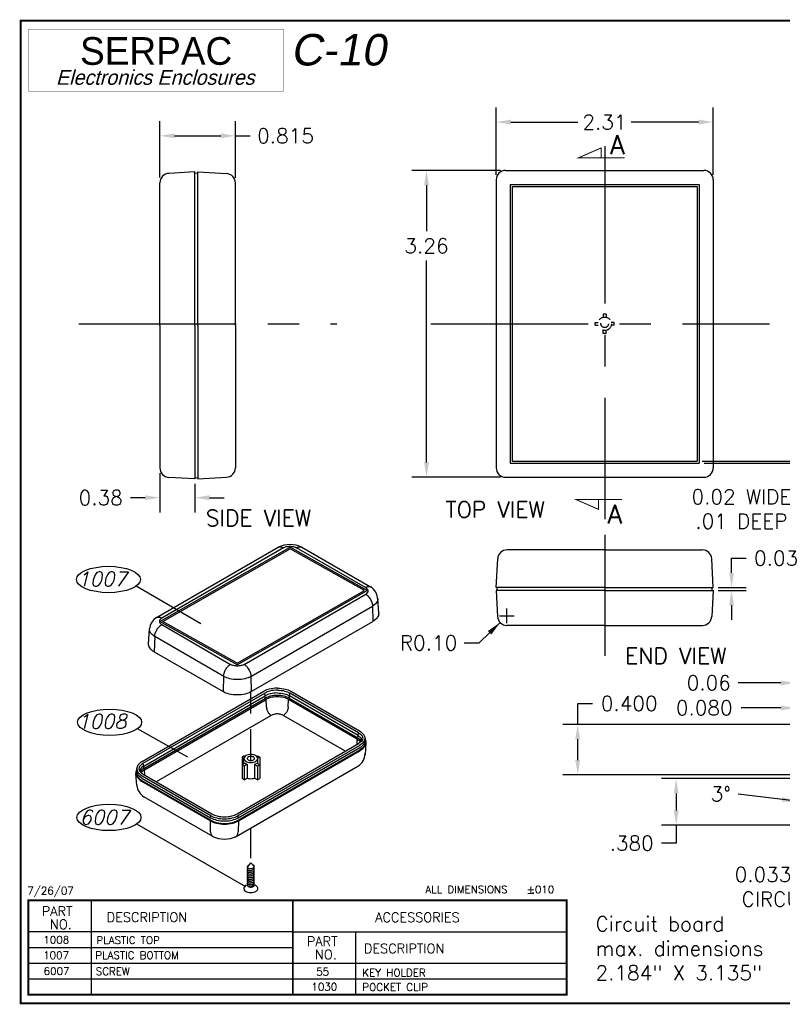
# Model space of a CAD drawing. Extents: x 0.7 to 11, y 0.6 to 8.4.
# Tile 1 of 2: x 0.7 to 6.7, y 0.6 to 8.4. Entities that reach past the tile are written whole.
import ezdxf
from ezdxf.enums import TextEntityAlignment as Align

# ---------------------------------------------------------------- set-up
doc = ezdxf.new("R2010")
doc.units = 0
doc.header["$MEASUREMENT"] = 0
for name, pattern in [('CENTER', [2, 1.25, -0.25, 0.25, -0.25]), ('HIDDEN', [0.375, 0.25, -0.125]), ('HIDDEN2', [0.1875, 0.125, -0.0625]), ('PHANTOM', [2.5, 1.25, -0.25, 0.25, -0.25, 0.25, -0.25])]:
    doc.linetypes.add(name, pattern=pattern)
doc.layers.get('0').update_dxf_attribs({"linetype": 'CONTINUOUS'})
doc.layers.get('DEFPOINTS').update_dxf_attribs({"linetype": 'CONTINUOUS'})
for name, color, linetype in [('CN', 7, 'CENTER'), ('DIM', 7, 'CONTINUOUS'), ('DM', 7, 'CONTINUOUS'), ('F', 4, 'CONTINUOUS'), ('LOGO96', 7, 'CONTINUOUS'), ('NOTES', 7, 'CONTINUOUS'), ('OBJECT_A', 7, 'CONTINUOUS'), ('OBJECT_B', 7, 'CONTINUOUS'), ('SECTIONS', 7, 'PHANTOM'), ('TEXT_1', 7, 'CONTINUOUS')]:
    doc.layers.add(name, color=color, linetype=linetype)
doc.styles.add('ASHADE', font='simplex.shx')
doc.styles.add('LOGO_98', font='euroetbd.ttf', dxfattribs={"height": 0.22})
doc.styles.add('LOGO_SML_98', font='eurostib.ttf', dxfattribs={"oblique": 15, "height": 0.11})
doc.styles.add('PGNAME', font='swisski.ttf', dxfattribs={"width": 1.5, "oblique": 10, "height": 0.35})
doc.styles.add('ROMANS', font='romans', dxfattribs={"oblique": 15})
doc.dimstyles.new('STANDARD_1-1', dxfattribs={"dimscale": 0.65, "dimtxt": 0.18, "dimasz": 0.18, "dimexe": 0.18, "dimexo": 0.0625, "dimgap": 0.09, "dimtad": 0, "dimtih": 1, "dimtoh": 1, "dimzin": 0, "dimdsep": 46, "dimtxsty": 'ASHADE', "dimcen": 0.09, "dimadec": 0, "dimazin": 0, "dimtfac": 1, "dimtdec": 8, "dimtofl": 0, "dimtmove": 0, "dimatfit": 3, "dimfxl": 0, "dimtolj": 1, "dimtzin": 0, "dimarcsym": 0})
doc.dimstyles.new('STANDARD_1-1-333', dxfattribs={"dimscale": 0.65, "dimtxt": 0.18, "dimasz": 0.18, "dimexe": 0.18, "dimexo": 0.0625, "dimgap": 0.09, "dimtad": 0, "dimtih": 1, "dimtoh": 1, "dimlfac": 1.333333, "dimzin": 0, "dimdsep": 46, "dimtxsty": 'ASHADE', "dimcen": 0.09, "dimadec": 0, "dimazin": 0, "dimtfac": 1, "dimtdec": 8, "dimtofl": 0, "dimtmove": 0, "dimatfit": 3, "dimfxl": 0, "dimtolj": 1, "dimtzin": 0, "dimarcsym": 0})

# ---------------------------------------------------------------- blocks, each defined once
blk = doc.blocks.new('*D0')
at = {"color": 0, "linetype": 'ByBlock'}
for p, q in [((4.4983, 7.2058), (3.7933, 7.2058)), ((3.9103, 7.0888), (3.9103, 6.7233)), ((3.9103, 4.8853), (3.9103, 6.4893)), ((4.4983, 4.7683), (3.7933, 4.7683))]:
    blk.add_line(p, q, dxfattribs=at)
for points in [[(3.8908, 7.0888), (3.9298, 7.0888), (3.9103, 7.2058)], [(3.8908, 4.8853), (3.9298, 4.8853), (3.9103, 4.7683)]]:
    blk.add_solid(points, dxfattribs=at)
at = {"layer": 'DEFPOINTS', "color": 0, "linetype": 'ByBlock'}
for p in [(4.5389, 7.2058), (3.9103, 4.7683), (4.5389, 4.7683)]:
    blk.add_point(p, dxfattribs=at)
at = {"color": 0, "linetype": 'ByBlock', "insert": (3.9103, 6.6063), "char_height": 0.117, "attachment_point": 5, "style": 'ASHADE'}
blk.add_mtext('\\A1;3.26', dxfattribs=at)
blk = doc.blocks.new('*D1')
at = {"color": 0, "linetype": 'ByBlock'}
for p, q in [((4.4639, 7.1715), (4.4639, 7.7072)), ((6.1889, 7.1715), (6.1889, 7.7072)), ((4.5809, 7.5902), (5.1136, 7.5902)), ((6.0719, 7.5902), (5.537, 7.5902))]:
    blk.add_line(p, q, dxfattribs=at)
for points in [[(4.5809, 7.6097), (4.5809, 7.5707), (4.4639, 7.5902)], [(6.0719, 7.6097), (6.0719, 7.5707), (6.1889, 7.5902)]]:
    blk.add_solid(points, dxfattribs=at)
at = {"layer": 'DEFPOINTS', "color": 0, "linetype": 'ByBlock'}
for p in [(6.1889, 7.5902), (4.4639, 7.1308), (6.1889, 7.1308)]:
    blk.add_point(p, dxfattribs=at)
at = {"color": 0, "linetype": 'ByBlock', "insert": (5.3253, 7.5902), "char_height": 0.117, "attachment_point": 5, "style": 'ASHADE'}
blk.add_mtext('\\A1;2.31', dxfattribs=at)
blk = doc.blocks.new('*D4')
at = {"color": 0, "linetype": 'ByBlock'}
for p, q in [((6.1302, 21.4251), (6.1302, 21.5421)), ((5.2123, 21.3081), (6.2472, 21.3081)), ((5.2273, 21.2931), (6.2472, 21.2931)), ((6.1302, 21.1761), (6.1302, 20.9275)), ((6.1302, 20.9275), (6.0132, 20.9275))]:
    blk.add_line(p, q, dxfattribs=at)
for points in [[(6.1107, 21.4251), (6.1497, 21.4251), (6.1302, 21.3081)], [(6.1107, 21.1761), (6.1497, 21.1761), (6.1302, 21.2931)]]:
    blk.add_solid(points, dxfattribs=at)
at = {"layer": 'DEFPOINTS', "color": 0, "linetype": 'ByBlock'}
for p in [(5.1717, 21.3081), (5.1867, 21.2931), (6.1302, 21.3081)]:
    blk.add_point(p, dxfattribs=at)
at = {"color": 0, "linetype": 'ByBlock', "insert": (5.523, 20.9275), "char_height": 0.117, "attachment_point": 5, "style": 'ASHADE'}
blk.add_mtext('\\A1;0.02 WIDE\\P.01 DEEP', dxfattribs=at)
blk = doc.blocks.new('*D5')
at = {"color": 0, "linetype": 'ByBlock'}
for p, q in [((5.9869, 19.3524), (5.9869, 19.4694)), ((5.9869, 19.4694), (6.1039, 19.4694)), ((5.8817, 19.2354), (6.1039, 19.2354)), ((5.8817, 19.2129), (6.1039, 19.2129)), ((5.9869, 19.0959), (5.9869, 18.9789))]:
    blk.add_line(p, q, dxfattribs=at)
for points in [[(5.9674, 19.3524), (6.0064, 19.3524), (5.9869, 19.2354)], [(5.9674, 19.0959), (6.0064, 19.0959), (5.9869, 19.2129)]]:
    blk.add_solid(points, dxfattribs=at)
at = {"layer": 'DEFPOINTS', "color": 0, "linetype": 'ByBlock'}
for p in [(5.8411, 19.2354), (5.8411, 19.2129), (5.9869, 19.2129)]:
    blk.add_point(p, dxfattribs=at)
at = {"color": 0, "linetype": 'ByBlock', "insert": (6.3407, 19.4694), "char_height": 0.117, "attachment_point": 5, "style": 'ASHADE'}
blk.add_mtext('\\A1;0.03', dxfattribs=at)
blk = doc.blocks.new('*D6')
at = {"color": 0, "linetype": 'ByBlock'}
for p, q in [((2.0326, 3.6074), (2.0326, 3.7244)), ((1.8107, 3.4509), (1.9788, 3.6137)), ((1.9741, 3.6659), (2.0911, 3.6659)), ((1.6937, 3.4509), (1.8107, 3.4509))]:
    blk.add_line(p, q, dxfattribs=at)
blk.add_solid([(1.8812, 3.5463), (1.9083, 3.5183), (1.9788, 3.6137)], dxfattribs=at)
at = {"layer": 'DEFPOINTS', "color": 0, "linetype": 'ByBlock'}
for p in [(1.9788, 3.6137), (2.0326, 3.6659)]:
    blk.add_point(p, dxfattribs=at)
at = {"color": 0, "linetype": 'ByBlock', "insert": (1.4096, 3.4509), "char_height": 0.117, "attachment_point": 5, "style": 'ASHADE'}
blk.add_mtext('\\A1;R0.10', dxfattribs=at)
blk = doc.blocks.new('*D7')
at = {"color": 0, "linetype": 'ByBlock'}
for p, q in [((7.0553, 2.4731), (7.0553, 3.0811)), ((7.1353, 2.4731), (7.1353, 3.0811)), ((6.9383, 2.9641), (6.6235, 2.9641)), ((7.2523, 2.9641), (7.3693, 2.9641))]:
    blk.add_line(p, q, dxfattribs=at)
for points in [[(6.9383, 2.9836), (6.9383, 2.9446), (7.0553, 2.9641)], [(7.2523, 2.9836), (7.2523, 2.9446), (7.1353, 2.9641)]]:
    blk.add_solid(points, dxfattribs=at)
at = {"layer": 'DEFPOINTS', "color": 0, "linetype": 'ByBlock'}
for p in [(7.0553, 2.9641), (7.0553, 2.4324), (7.1353, 2.4324)]:
    blk.add_point(p, dxfattribs=at)
at = {"color": 0, "linetype": 'ByBlock', "insert": (6.331, 2.9641), "char_height": 0.117, "attachment_point": 5, "style": 'ASHADE'}
blk.add_mtext('\\A1;0.080', dxfattribs=at)
blk = doc.blocks.new('*D11')
at = {"color": 0, "linetype": 'ByBlock'}
for p, q in [((7.9029, 2.5201), (7.9029, 2.6371)), ((7.3157, 2.4031), (8.0199, 2.4031)), ((7.3157, 2.3701), (8.0199, 2.3701)), ((7.9029, 2.2531), (7.9029, 1.5129)), ((7.9029, 1.5129), (7.7859, 1.5129))]:
    blk.add_line(p, q, dxfattribs=at)
for points in [[(7.8834, 2.5201), (7.9224, 2.5201), (7.9029, 2.4031)], [(7.8834, 2.2531), (7.9224, 2.2531), (7.9029, 2.3701)]]:
    blk.add_solid(points, dxfattribs=at)
at = {"layer": 'DEFPOINTS', "color": 0, "linetype": 'ByBlock'}
for p in [(7.2751, 2.4031), (7.2751, 2.3701), (7.9029, 2.3701)]:
    blk.add_point(p, dxfattribs=at)
at = {"color": 0, "linetype": 'ByBlock', "insert": (7.0059, 1.5129), "char_height": 0.117, "attachment_point": 5, "style": 'ASHADE'}
blk.add_mtext('\\A1;0.033 SLOT FOR\\PCIRCUIT BOARD', dxfattribs=at)
blk = doc.blocks.new('*D14')
at = {"color": 0, "linetype": 'ByBlock'}
for p, q in [((1.7916, 7.1485), (1.7916, 7.5978)), ((2.3916, 7.1473), (2.3916, 7.5978)), ((1.9086, 7.4808), (2.2746, 7.4808)), ((2.3916, 7.4808), (2.5086, 7.4808))]:
    blk.add_line(p, q, dxfattribs=at)
for points in [[(1.9086, 7.5003), (1.9086, 7.4613), (1.7916, 7.4808)], [(2.2746, 7.5003), (2.2746, 7.4613), (2.3916, 7.4808)]]:
    blk.add_solid(points, dxfattribs=at)
at = {"layer": 'DEFPOINTS', "color": 0, "linetype": 'ByBlock'}
for p in [(2.3916, 7.4808), (1.7916, 7.1078), (2.3916, 7.1067)]:
    blk.add_point(p, dxfattribs=at)
at = {"color": 0, "linetype": 'ByBlock', "insert": (2.79, 7.4808), "char_height": 0.117, "attachment_point": 5, "style": 'ASHADE'}
blk.add_mtext('\\A1;0.815', dxfattribs=at)
blk = doc.blocks.new('*D15')
at = {"color": 0, "linetype": 'ByBlock'}
for p, q in [((1.7916, 4.8011), (1.7916, 4.4885)), ((2.0691, 4.7154), (2.0691, 4.4885)), ((1.6746, 4.6055), (1.5576, 4.6055)), ((2.1861, 4.6055), (2.3031, 4.6055))]:
    blk.add_line(p, q, dxfattribs=at)
for points in [[(1.6746, 4.625), (1.6746, 4.586), (1.7916, 4.6055)], [(2.1861, 4.625), (2.1861, 4.586), (2.0691, 4.6055)]]:
    blk.add_solid(points, dxfattribs=at)
at = {"layer": 'DEFPOINTS', "color": 0, "linetype": 'ByBlock'}
for p in [(1.7916, 4.8418), (2.0691, 4.7561), (1.7916, 4.6055)]:
    blk.add_point(p, dxfattribs=at)
at = {"color": 0, "linetype": 'ByBlock', "insert": (1.3208, 4.6055), "char_height": 0.117, "attachment_point": 5, "style": 'ASHADE'}
blk.add_mtext('\\A1;0.38', dxfattribs=at)
blk = doc.blocks.new('*D23')
at = {"color": 0, "linetype": 'ByBlock'}
for p, q in [((7.0553, 2.4431), (7.0553, 3.2797)), ((7.1136, 2.4401), (7.1136, 3.2797)), ((6.9383, 3.1627), (6.6006, 3.1627)), ((7.2306, 3.1627), (7.3476, 3.1627))]:
    blk.add_line(p, q, dxfattribs=at)
for points in [[(6.9383, 3.1822), (6.9383, 3.1432), (7.0553, 3.1627)], [(7.2306, 3.1822), (7.2306, 3.1432), (7.1136, 3.1627)]]:
    blk.add_solid(points, dxfattribs=at)
at = {"layer": 'DEFPOINTS', "color": 0, "linetype": 'ByBlock'}
for p in [(7.1136, 3.1627), (7.0553, 2.4024), (7.1136, 2.3994)]:
    blk.add_point(p, dxfattribs=at)
at = {"color": 0, "linetype": 'ByBlock', "insert": (6.3666, 3.1627), "char_height": 0.117, "attachment_point": 5, "style": 'ASHADE'}
blk.add_mtext('\\A1;0.06', dxfattribs=at)
blk = doc.blocks.new('*D27')
at = {"color": 0, "linetype": 'ByBlock'}
for p, q in [((6.8016, 2.3731), (5.7776, 2.3731)), ((5.8946, 2.2561), (5.8946, 2.1201)), ((6.9159, 2.0031), (5.7776, 2.0031)), ((5.8946, 2.0031), (5.8946, 1.86)), ((5.8946, 1.86), (5.7776, 1.86))]:
    blk.add_line(p, q, dxfattribs=at)
for points in [[(5.8751, 2.2561), (5.9141, 2.2561), (5.8946, 2.3731)], [(5.8751, 2.1201), (5.9141, 2.1201), (5.8946, 2.0031)]]:
    blk.add_solid(points, dxfattribs=at)
at = {"layer": 'DEFPOINTS', "color": 0, "linetype": 'ByBlock'}
for p in [(6.8422, 2.3731), (5.8946, 2.0031), (6.9565, 2.0031)]:
    blk.add_point(p, dxfattribs=at)
at = {"color": 0, "linetype": 'ByBlock', "insert": (5.5408, 1.86), "char_height": 0.117, "attachment_point": 5, "style": 'ASHADE'}
blk.add_mtext('\\A1;.380', dxfattribs=at)
blk = doc.blocks.new('*D28')
at = {"color": 0, "linetype": 'ByBlock'}
for p, q in [((5.112, 2.8031), (5.112, 2.9704)), ((5.112, 2.9704), (5.229, 2.9704)), ((6.9516, 2.8031), (4.995, 2.8031)), ((5.112, 2.5201), (5.112, 2.6861)), ((6.8016, 2.4031), (4.995, 2.4031))]:
    blk.add_line(p, q, dxfattribs=at)
for points in [[(5.0925, 2.6861), (5.1315, 2.6861), (5.112, 2.8031)], [(5.0925, 2.5201), (5.1315, 2.5201), (5.112, 2.4031)]]:
    blk.add_solid(points, dxfattribs=at)
at = {"layer": 'DEFPOINTS', "color": 0, "linetype": 'ByBlock'}
for p in [(5.112, 2.8031), (6.9922, 2.8031), (6.8422, 2.4031)]:
    blk.add_point(p, dxfattribs=at)
at = {"color": 0, "linetype": 'ByBlock', "insert": (5.5215, 2.9704), "char_height": 0.117, "attachment_point": 5, "style": 'ASHADE'}
blk.add_mtext('\\A1;0.400', dxfattribs=at)

msp = doc.modelspace()

# ---------------------------------------------------------------- linework, layer by layer
at = {"color": 7}
for p, q in [((1.7656, 3.6538), (2.7321, 4.2118)), ((1.7922, 3.6212), (2.8278, 4.2119)), ((2.7727, 4.2072), (1.8061, 3.6491)), ((1.8149, 3.6212), (2.8278, 4.199)), ((3.4399, 3.8676), (2.8278, 4.2119)), ((3.4171, 3.8675), (2.8278, 4.199)), ((3.4244, 3.892), (2.8781, 4.2074)), ((2.9195, 4.2115), (3.4648, 3.8967)), ((2.1161, 3.6038), (1.603, 3.903)), ((2.4042, 3.2897), (3.4171, 3.8675)), ((2.4043, 3.2768), (3.4399, 3.8676)), ((2.4613, 3.2803), (3.4282, 3.8386)), ((3.5302, 3.6867), (3.5227, 3.8051)), ((2.5142, 3.1856), (3.4808, 3.7437)), ((3.4808, 3.7437), (3.4838, 3.6225)), ((2.4043, 3.2768), (1.7922, 3.6212)), ((2.4042, 3.2897), (1.8149, 3.6212)), ((2.5172, 3.0644), (3.4838, 3.6225)), ((1.7003, 3.4452), (1.7085, 3.5643)), ((1.8075, 3.597), (2.3527, 3.2803)), ((1.7514, 3.5021), (1.7467, 3.3799)), ((2.2996, 3.1856), (1.7518, 3.5023)), ((1.7467, 3.3799), (2.2931, 3.0644)), ((2.2978, 3.1867), (2.2931, 3.0644)), ((2.5142, 3.1856), (2.5172, 3.0644)), ((1.6505, 2.509), (2.617, 3.0671)), ((1.6584, 2.4952), (2.625, 3.0532)), ((2.6288, 3.0313), (2.6248, 3.0531)), ((2.8208, 3.0313), (2.8249, 3.0531)), ((3.3699, 2.7378), (2.8244, 3.0534)), ((2.8324, 3.0672), (3.3779, 2.7516)), ((1.6625, 2.4734), (2.6288, 3.0313)), ((1.663, 2.4537), (2.6296, 3.0117)), ((1.6686, 2.444), (2.6352, 3.002)), ((2.6293, 3.0116), (2.6288, 3.0313)), ((2.6378, 2.9407), (2.6354, 3.0022)), ((2.8109, 2.9407), (2.8132, 3.0024)), ((3.3595, 2.6868), (2.814, 3.002)), ((2.8196, 3.0117), (3.3654, 2.6963)), ((2.8203, 3.0116), (2.8208, 3.0313)), ((3.3659, 2.716), (2.8208, 3.0313)), ((2.676, 2.8756), (1.7625, 2.3482)), ((2.7728, 2.8756), (3.258, 2.5955)), ((2.0136, 2.5448), (1.6122, 2.7683)), ((3.3579, 2.644), (3.3595, 2.6868)), ((3.3654, 2.6963), (3.3659, 2.716)), ((3.3659, 2.716), (3.3699, 2.7378)), ((3.423, 2.6604), (3.4235, 2.6792)), ((2.4044, 2.0929), (3.3709, 2.6509)), ((2.4123, 2.079), (3.3789, 2.6371)), ((2.4128, 2.0428), (3.3794, 2.6009)), ((2.4133, 2.0625), (3.3799, 2.6206)), ((2.4156, 2.038), (3.3822, 2.596)), ((3.4277, 2.6575), (3.4217, 2.5625)), ((2.4612, 2.5541), (2.4444, 2.5444)), ((2.4444, 2.5444), (2.4592, 2.5359)), ((2.4444, 2.5444), (2.4444, 2.483)), ((2.4592, 2.4915), (2.459, 2.5334)), ((2.4612, 2.5541), (2.4678, 2.5504)), ((2.5677, 2.5541), (2.5605, 2.55)), ((2.5677, 2.5541), (2.5845, 2.5444)), ((2.5845, 2.5444), (2.5687, 2.5353)), ((2.569, 2.4919), (2.5688, 2.5334)), ((2.5845, 2.5444), (2.5845, 2.483)), ((1.6054, 2.4177), (1.6049, 2.4365)), ((1.6625, 2.4734), (1.6584, 2.4952)), ((1.663, 2.4537), (1.6625, 2.4734)), ((1.6705, 2.4013), (1.6688, 2.4441)), ((2.3982, 1.9135), (3.3638, 2.4709)), ((2.4683, 2.4967), (2.4444, 2.483)), ((2.4444, 2.483), (2.4444, 2.3731)), ((2.4444, 2.483), (2.4612, 2.4733)), ((2.4848, 2.4869), (2.4612, 2.4733)), ((2.4612, 2.4733), (2.4612, 2.3634)), ((2.4848, 2.4869), (2.4848, 2.3771)), ((2.544, 2.4869), (2.544, 2.3771)), ((2.544, 2.4869), (2.5677, 2.4733)), ((2.5606, 2.4967), (2.5845, 2.483)), ((2.5845, 2.483), (2.5677, 2.4733)), ((2.5677, 2.4733), (2.5677, 2.3634)), ((2.5845, 2.483), (2.5845, 2.3731)), ((1.6075, 2.3181), (1.5999, 2.4138)), ((1.6462, 2.3534), (2.1925, 2.038)), ((1.6485, 2.378), (2.1948, 2.0625)), ((1.649, 2.3583), (2.1953, 2.0428)), ((1.6505, 2.3945), (2.1968, 2.079)), ((1.6584, 2.4083), (2.2048, 2.0929)), ((2.4612, 2.3634), (2.4444, 2.3731)), ((2.4612, 2.3634), (2.4848, 2.3771)), ((2.5677, 2.3634), (2.544, 2.3771)), ((2.5677, 2.3634), (2.5845, 2.3731)), ((2.2108, 1.9132), (1.6646, 2.2285)), ((2.1948, 1.9492), (2.1925, 2.038)), ((2.1948, 2.0625), (2.1968, 2.079)), ((2.4133, 2.0625), (2.4123, 2.079)), ((2.4156, 2.038), (2.4133, 1.9492)), ((2.4741, 1.5136), (1.6069, 2.0124)), ((2.4903, 1.6727), (2.5139, 1.703)), ((2.5139, 1.703), (2.5365, 1.6789))]:
    msp.add_line(p, q, dxfattribs=at)
for points in [[(2.7321, 4.2118, -0.001201), (2.7322, 4.2119, -0.156851), (2.7484, 4.2154, -0.106617), (2.7712, 4.208, -0.004827), (2.7727, 4.2072, -0.058752)], [(2.7727, 4.2072, -0.002268), (2.7731, 4.2074, -0.072341), (2.7967, 4.2164, -0.058752), (2.8276, 4.2195, -0.058752), (2.8584, 4.2153, -0.061271), (2.8783, 4.2075, -0.002555)], [(2.8781, 4.2074, -0.004827), (2.8796, 4.2083, -0.106617), (2.9024, 4.2156, -0.156851), (2.9185, 4.2121, -0.011206), (2.9195, 4.2115, -0.106617)], [(3.4282, 3.8386, 0.106617), (3.4425, 3.8515, 0.156851), (3.4466, 3.8642, 0.156851), (3.4425, 3.8769, 0.106617), (3.4282, 3.8898, 0.015345), (3.4243, 3.8919, 0.058752)], [(3.4244, 3.892, -0.004827), (3.4259, 3.8929, -0.106617), (3.4487, 3.9002, -0.156851), (3.4648, 3.8967, -0.011385), (3.4659, 3.8961, -0.106617)], [(3.4282, 3.8386, -0.060168), (3.445, 3.8246, -0.058752), (3.4643, 3.7988, -0.058752), (3.477, 3.7692, -0.071106), (3.4808, 3.7437, -0.106617)], [(3.5227, 3.8051, -0.015744), (3.5228, 3.802, -0.156851), (3.5136, 3.7731, -0.106617), (3.4809, 3.7436, -0.072341)], [(3.5297, 3.6946, -0.033939), (3.5302, 3.6872, -0.156851), (3.5199, 3.6552, -0.106617), (3.4838, 3.6225, -0.072341)], [(1.763, 3.6521, -0.029453), (1.7656, 3.6538, -0.156851), (1.7818, 3.6573, -0.106617), (1.8046, 3.65, -0.004827), (1.8061, 3.6491, -0.058752)], [(1.8061, 3.6491, 0.106617), (1.7918, 3.6361, 0.156851), (1.7877, 3.6235, 0.156851), (1.7918, 3.6108, 0.106617), (1.8061, 3.5978, 0.005804), (1.8075, 3.597, 0.058752)], [(1.7518, 3.5023, -0.004183), (1.7495, 3.5037, -0.106617), (1.7175, 3.5326, -0.156851), (1.7084, 3.5609, -0.017222), (1.7085, 3.5643, -0.106617)], [(1.7514, 3.5021, -0.070423), (1.7551, 3.5266, -0.058752), (1.7674, 3.5554, -0.058752)], [(1.7674, 3.5554, -0.058752), (1.7861, 3.5804, -0.072341), (1.8061, 3.5962, -0.007076), (1.8075, 3.597, -0.156851)], [(1.7467, 3.3799, -0.106617), (1.7106, 3.4126, -0.156851), (1.7003, 3.4446, -0.003083), (1.7003, 3.4452, -0.106617)], [(2.2978, 3.1867, -0.070423), (2.3014, 3.2112, -0.058752), (2.3138, 3.2399, -0.058752)], [(2.3138, 3.2399, -0.058752), (2.3325, 3.265, -0.071529), (2.3522, 3.2806, -0.007076)], [(2.407, 3.2674, -0.058752), (2.3762, 3.271, -0.072341), (2.3527, 3.2803, -0.002541), (2.3522, 3.2806, -0.156851)], [(2.4616, 3.2805, -0.001617), (2.4613, 3.2803, -0.072341), (2.4378, 3.271, -0.058752), (2.407, 3.2674, -0.058752)], [(2.4616, 3.2805, -0.060168), (2.4784, 3.2666, -0.058752), (2.4977, 3.2407, -0.058752), (2.5104, 3.2111, -0.071106), (2.5142, 3.1856, -0.106617)], [(2.4069, 3.16, -0.058752), (2.346, 3.1671, -0.072341), (2.2996, 3.1856, -0.004804), (2.2978, 3.1867, -0.156851)], [(2.5142, 3.1856, -0.072341), (2.4678, 3.1671, -0.058752), (2.4069, 3.16, -0.058752)], [(2.4051, 3.0376, -0.058752), (2.3415, 3.0451, -0.072341), (2.2931, 3.0644, -0.106617)], [(2.5172, 3.0644, -0.072341), (2.4688, 3.0451, -0.058752), (2.4051, 3.0376, -0.058752)], [(2.7248, 3.0916, 0.062969), (2.661, 3.0846, 0.072341), (2.6173, 3.0672, 0.072341)], [(2.7248, 3.0756, 0.063249), (2.6647, 3.0691, 0.072341), (2.6253, 3.0534, 0.072341)], [(2.7248, 3.0537, 0.059274), (2.6685, 3.0472, 0.072341), (2.6291, 3.0314, 0.072341)], [(2.7248, 3.0916, -0.062969), (2.7887, 3.0846, -0.072341), (2.8324, 3.0672, -0.072341)], [(2.7248, 3.0756, -0.063249), (2.7849, 3.0691, -0.072341), (2.8244, 3.0534, -0.072341)], [(2.7248, 3.0537, -0.059274), (2.7811, 3.0472, -0.072341), (2.8206, 3.0314, -0.072341)], [(2.7248, 3.034, 0.058752), (2.669, 3.0275, 0.072341), (2.6296, 3.0117, 0.072341)], [(2.7248, 3.0228, 0.058752), (2.6716, 3.0166, 0.072341), (2.6352, 3.002, 0.072341)], [(2.8196, 3.0117, 0.072341), (2.7801, 3.0274, 0.058752), (2.7243, 3.034, 0.058752)], [(2.814, 3.002, 0.072341), (2.7775, 3.0165, 0.058752), (2.7243, 3.0228, 0.058752)], [(2.6378, 2.9407, 0.070423), (2.64, 2.9255, 0.058752), (2.6493, 2.904, 0.058752)], [(2.6493, 2.9038, 0.058752), (2.6633, 2.885, 0.071563), (2.6755, 2.8754, 0.007076)], [(2.7994, 2.9038, -0.058752), (2.7854, 2.885, -0.071297), (2.7732, 2.8754, -0.007076)], [(2.8109, 2.9407, -0.070423), (2.8086, 2.9255, -0.058752), (2.7994, 2.904, -0.058752)], [(2.7244, 2.8872, 0.058752), (2.6969, 2.8839, 0.072341), (2.676, 2.8756, 0.002569), (2.6755, 2.8754, 0.156851)], [(2.7732, 2.8754, 0.002283), (2.7728, 2.8756, 0.072341), (2.7519, 2.8839, 0.058752), (2.7244, 2.8872, 0.058752)], [(3.3779, 2.7516, -0.106617), (3.4114, 2.7213, -0.156851), (3.4201, 2.6944, -0.156851), (3.4114, 2.6674, -0.106617), (3.3779, 2.6371, -0.106617)], [(3.3598, 2.6866, -0.106617), (3.3819, 2.6666, -0.156713), (3.3838, 2.6607, -0.156851)], [(3.3654, 2.6963, -0.106617), (3.391, 2.6731, -0.044928), (3.393, 2.6698, -0.156851)], [(3.3659, 2.716, -0.106617), (3.3915, 2.6928, -0.156851), (3.3955, 2.6804, -0.147244), (3.392, 2.6687, -0.106617)], [(3.3699, 2.7378, -0.106617), (3.3984, 2.712, -0.156851), (3.4041, 2.6944, -0.156851), (3.3984, 2.6767, -0.106617), (3.3699, 2.6509, -0.106617)], [(3.423, 2.6604, -0.154986), (3.4138, 2.632, -0.106617), (3.3794, 2.6009, -0.106617)], [(3.4198, 2.6992, -0.097985), (3.4235, 2.6804, -0.156851), (3.4143, 2.6517, -0.106617), (3.3799, 2.6206, -0.106617)], [(3.4234, 2.6841, -0.11066), (3.4286, 2.6607, -0.156851), (3.4183, 2.6288, -0.106617), (3.3822, 2.596, -0.072341)], [(1.6505, 2.509, 0.106617), (1.617, 2.4787, 0.156851), (1.6083, 2.4517, 0.156851), (1.617, 2.4248, 0.106617), (1.6505, 2.3945, 0.106617)], [(3.4211, 2.5578, 0.024019), (3.4217, 2.5625, 0.156851)], [(1.605, 2.4415, 0.11066), (1.5998, 2.4181, 0.156851), (1.61, 2.3861, 0.106617), (1.6462, 2.3534, 0.072341)], [(1.6086, 2.4566, 0.097985), (1.6049, 2.4378, 0.156851), (1.6141, 2.4091, 0.106617), (1.6485, 2.378, 0.106617)], [(1.6584, 2.4952, 0.106617), (1.63, 2.4694, 0.156851), (1.6243, 2.4517, 0.156851), (1.63, 2.4341, 0.106617), (1.6584, 2.4083, 0.106617)], [(1.6625, 2.4734, 0.106617), (1.6369, 2.4502, 0.156851), (1.6329, 2.4378, 0.147244), (1.6364, 2.4261, 0.106617)], [(1.663, 2.4537, 0.106617), (1.6374, 2.4305, 0.044928), (1.6354, 2.4272, 0.156851)], [(1.6686, 2.444, 0.106617), (1.6465, 2.4239, 0.156713), (1.6446, 2.4181, 0.156851)], [(2.4683, 2.4967, 0.057359), (2.4756, 2.4913, 0.040792), (2.4848, 2.4869, 0.058752)], [(2.544, 2.4869, 0.040792), (2.5533, 2.4913, 0.057359), (2.5606, 2.4967, 0.156851)], [(1.6054, 2.4177, 0.154986), (1.6146, 2.3894, 0.106617), (1.649, 2.3583, 0.106617)], [(2.4848, 2.3771, 0.031456), (2.4924, 2.3747, 0.058752), (2.5144, 2.3721, 0.058752), (2.5365, 2.3747, 0.031456), (2.544, 2.3771, 0.106617)], [(2.1925, 2.038, 0.072341), (2.241, 2.0188, 0.058752), (2.3046, 2.0114, 0.058752), (2.3683, 2.0191, 0.070708), (2.4156, 2.0379, 0.106617)], [(2.1948, 2.0625, 0.072341), (2.2417, 2.0438, 0.058752), (2.3041, 2.0365, 0.058752), (2.3664, 2.0438, 0.072341), (2.4133, 2.0625, 0.072341)], [(2.1953, 2.0428, 0.072341), (2.2423, 2.0243, 0.058752), (2.3046, 2.0171, 0.058752), (2.3669, 2.0245, 0.070708), (2.4128, 2.0428, 0.070708)], [(2.1968, 2.079, 0.072341), (2.2429, 2.0606, 0.058752), (2.3046, 2.0534, 0.058752), (2.3662, 2.0606, 0.072341), (2.4123, 2.079, 0.072341)], [(2.2048, 2.0929, 0.072341), (2.2466, 2.0762, 0.058752), (2.3046, 2.0694, 0.058752), (2.3625, 2.0762, 0.072341), (2.4044, 2.0929, 0.072341)], [(2.1948, 1.9492, 0.001229), (2.1948, 1.9488, 0.106617), (2.1998, 1.9253, 0.156851), (2.2109, 1.9131, 0.048597), (2.2157, 1.9109, 0.106617)], [(2.3913, 1.9104, 0.059402), (2.3972, 1.9129, 0.156851), (2.4082, 1.9251, 0.106617), (2.4133, 1.9485, 0.001908), (2.4133, 1.9492, 0.058752)], [(2.5006, 1.6859, 0.233995), (2.4868, 1.6743, 0.156851), (2.4862, 1.6684, 0.156851), (2.4891, 1.6633, 0.106617), (2.4965, 1.659, 0.072341), (2.5056, 1.6575, 0.058752), (2.5168, 1.6585, 0.058752), (2.5274, 1.6621, 0.072341), (2.535, 1.6672, 0.106617), (2.54, 1.6741, 0.156851), (2.5406, 1.68, 0.156851), (2.5377, 1.6851, 0.018618), (2.5365, 1.6861, 0.072341)], [(2.4888, 1.6636, 0.050203), (2.4868, 1.6601, 0.156851), (2.4862, 1.6542, 0.156851), (2.4891, 1.6491, 0.106617), (2.4965, 1.6448, 0.072341), (2.5056, 1.6433, 0.058752), (2.5168, 1.6443, 0.058752), (2.5274, 1.6479, 0.072341), (2.535, 1.653, 0.106617), (2.54, 1.6599, 0.156851), (2.5406, 1.6658, 0.144464), (2.538, 1.6706, 0.018618)], [(2.4888, 1.6494, 0.050203), (2.4868, 1.6459, 0.156851), (2.4862, 1.64, 0.156851), (2.4891, 1.6349, 0.106617), (2.4965, 1.6306, 0.072341), (2.5056, 1.6291, 0.058752), (2.5168, 1.6301, 0.058752), (2.5274, 1.6337, 0.072341), (2.535, 1.6388, 0.106617), (2.54, 1.6457, 0.156851), (2.5406, 1.6516, 0.144464), (2.538, 1.6564, 0.018618)], [(2.4888, 1.6352, 0.050203), (2.4868, 1.6317, 0.156851), (2.4862, 1.6258, 0.156851), (2.4891, 1.6207, 0.106617), (2.4965, 1.6164, 0.072341), (2.5056, 1.6149, 0.058752), (2.5168, 1.6159, 0.058752), (2.5274, 1.6195, 0.072341), (2.535, 1.6246, 0.106617), (2.54, 1.6315, 0.156851), (2.5406, 1.6374, 0.144464), (2.538, 1.6422, 0.018618)], [(2.4888, 1.6211, 0.050203), (2.4868, 1.6175, 0.156851), (2.4862, 1.6116, 0.156851), (2.4891, 1.6065, 0.106617), (2.4965, 1.6022, 0.072341), (2.5056, 1.6007, 0.058752), (2.5168, 1.6017, 0.058752), (2.5274, 1.6053, 0.072341), (2.535, 1.6104, 0.106617), (2.54, 1.6174, 0.156851), (2.5406, 1.6232, 0.144464), (2.538, 1.628, 0.018618)], [(2.4888, 1.6069, 0.050203), (2.4868, 1.6033, 0.156851), (2.4862, 1.5975, 0.156851), (2.4891, 1.5923, 0.106617), (2.4965, 1.588, 0.072341), (2.5056, 1.5865, 0.058752), (2.5168, 1.5875, 0.058752), (2.5274, 1.5911, 0.072341), (2.535, 1.5962, 0.106617), (2.54, 1.6032, 0.156851), (2.5406, 1.609, 0.144464), (2.538, 1.6138, 0.018618)], [(2.4888, 1.5927, 0.050203), (2.4868, 1.5891, 0.156851), (2.4862, 1.5833, 0.156851), (2.4891, 1.5781, 0.106617), (2.4965, 1.5738, 0.072341), (2.5056, 1.5723, 0.058752), (2.5168, 1.5733, 0.058752), (2.5274, 1.5769, 0.072341), (2.535, 1.582, 0.106617), (2.54, 1.589, 0.156851), (2.5406, 1.5948, 0.144464), (2.538, 1.5996, 0.018618)], [(2.4888, 1.5785, 0.050203), (2.4868, 1.5749, 0.156851), (2.4862, 1.5691, 0.156851), (2.4891, 1.5639, 0.106617), (2.4965, 1.5596, 0.072341), (2.5056, 1.5581, 0.058752), (2.5168, 1.5591, 0.058752), (2.5274, 1.5627, 0.072341), (2.535, 1.5678, 0.106617), (2.54, 1.5748, 0.156851), (2.5406, 1.5806, 0.144464), (2.538, 1.5854, 0.018618)], [(2.502, 1.5726, 0.252283), (2.4868, 1.5607, 0.156851), (2.4862, 1.5549, 0.156851), (2.4891, 1.5498, 0.106617), (2.4965, 1.5455, 0.072341), (2.5056, 1.5439, 0.058752), (2.5168, 1.5449, 0.058752), (2.5274, 1.5486, 0.072341), (2.535, 1.5536, 0.106617), (2.54, 1.5606, 0.156851), (2.5406, 1.5664, 0.144464), (2.538, 1.5712, 0.018618)], [(2.5401, 1.5219, 0.276738), (2.4744, 1.523, 0.106617), (2.4617, 1.5115, 0.156851), (2.4581, 1.5002, 0.156851), (2.4617, 1.4889, 0.106617), (2.4744, 1.4774, 0.072341), (2.4915, 1.4706, 0.058752), (2.5139, 1.4679, 0.058752), (2.5364, 1.4706, 0.072341), (2.5534, 1.4774, 0.106617), (2.5662, 1.4889, 0.156851), (2.5698, 1.5002, 0.156851), (2.5662, 1.5115, 0.106617), (2.5534, 1.523, 0.050532), (2.5417, 1.5283, 0.058752)], [(2.4888, 1.5501, 0.050203), (2.4868, 1.5465, 0.156851), (2.4862, 1.5407, 0.156851), (2.4891, 1.5356, 0.106617), (2.4965, 1.5313, 0.072341), (2.5056, 1.5297, 0.058752), (2.5168, 1.5307, 0.058752), (2.5274, 1.5344, 0.072341), (2.535, 1.5394, 0.106617), (2.54, 1.5464, 0.156851), (2.5406, 1.5522, 0.144464), (2.538, 1.557, 0.018618)], [(2.4888, 1.5359, 0.050203), (2.4868, 1.5323, 0.156851), (2.4862, 1.5265, 0.156851), (2.4891, 1.5214, 0.106617), (2.4965, 1.5171, 0.072341), (2.5056, 1.5155, 0.058752), (2.5168, 1.5166, 0.058752), (2.5274, 1.5202, 0.072341), (2.535, 1.5252, 0.106617), (2.54, 1.5322, 0.156851), (2.5406, 1.538, 0.156851), (2.5377, 1.5432, 0.106617)], [(2.4861, 1.5269, 0.145086), (2.4879, 1.5217, 0.106617), (2.4943, 1.516, 0.072341), (2.5028, 1.5126, 0.058752), (2.5139, 1.5113, 0.058752), (2.5251, 1.5126, 0.072341), (2.5336, 1.516, 0.106617), (2.5399, 1.5217, 0.156851), (2.5418, 1.5274, 0.144946), (2.5402, 1.5326, 0.062011)]]:
    msp.add_lwpolyline(points, format="xyb", dxfattribs=at)
for points in [[(2.5139, 2.5651, 0.058752), (2.4919, 2.5625, 0.072341), (2.4751, 2.5558, 0.106617), (2.4626, 2.5445, 0.156851), (2.459, 2.5334, 0.156851), (2.4626, 2.5223, 0.106617), (2.4751, 2.511, 0.072341), (2.4919, 2.5043, 0.058752), (2.5139, 2.5017, 0.058752), (2.536, 2.5043, 0.072341), (2.5528, 2.511, 0.106617), (2.5653, 2.5223, 0.156851), (2.5688, 2.5334, 0.156851), (2.5653, 2.5445, 0.106617), (2.5528, 2.5558, 0.072341), (2.536, 2.5625, 0.058752)], [(2.5144, 2.5502, 0.058752), (2.5027, 2.5489, 0.072341), (2.4938, 2.5453, 0.106617), (2.4872, 2.5393, 0.156851), (2.4853, 2.5334, 0.156851), (2.4872, 2.5275, 0.106617), (2.4938, 2.5215, 0.072341), (2.5027, 2.5179, 0.058752), (2.5144, 2.5166, 0.058752), (2.5261, 2.5179, 0.072341), (2.5351, 2.5215, 0.106617), (2.5417, 2.5275, 0.156851), (2.5436, 2.5334, 0.156851), (2.5417, 2.5393, 0.106617), (2.5351, 2.5453, 0.072341), (2.5261, 2.5489, 0.058752)]]:
    msp.add_lwpolyline(points, format="xyb", close=True, dxfattribs=at)
for centre, radius, start, end in [((2.8255, 4.0141), 0.2187, 64.52299, 115.27543), ((3.4026, 3.7932), 0.1208, 1.12599, 58.98708), ((1.8339, 3.5474), 0.1265, 122.65498, 172.323), ((3.3015, 2.5744), 0.1208, 301.01292, 358.87401), ((1.7328, 2.335), 0.1265, 187.677, 237.34502), ((2.3041, 2.1109), 0.2187, 244.72457, 295.47701)]:
    msp.add_arc(centre, radius, start, end, dxfattribs=at)
for centre in [(1.3828, 3.9554), (1.392, 2.8207), (1.3867, 2.0648)]:
    msp.add_ellipse(centre, major_axis=(-0.2544, 0), ratio=0.411765)
at = {"layer": 'CN'}
for p, q in [((5.3264, 7.3985), (5.3264, 4.4356)), ((1.148, 5.9871), (3.1978, 5.9871)), ((3.9441, 5.9871), (6.6351, 5.9871)), ((5.3264, 4.3112), (5.3264, 3.3476))]:
    msp.add_line(p, q, dxfattribs=at)
at = {"layer": 'CN', "color": 7, "linetype": 'HIDDEN'}
for p, q in [((2.5144, 2.5166), (2.5144, 3.0629)), ((2.5139, 1.7418), (2.5139, 1.9776))]:
    msp.add_line(p, q, dxfattribs=at)
at = {"layer": 'F', "color": 7, "const_width": 0.0151}
for points in [[(0.6846, 8.3962), (10.9596, 8.3962), (10.9596, 0.5873), (0.6846, 0.5873)], [(0.7466, 0.6564), (0.7466, 1.4064), (2.8476, 1.4064), (5.0247, 1.4064), (5.0247, 1.2814), (5.0247, 0.6564)]]:
    msp.add_lwpolyline(points, close=True, dxfattribs=at)
msp.add_lwpolyline([(2.8476, 1.4064), (2.8476, 0.6564)], dxfattribs=at)
at = {"layer": 'LOGO96', "color": 7, "const_width": 0.00239}
msp.add_lwpolyline([(0.7471, 7.836), (0.7471, 8.3296), (2.774, 8.3296), (2.774, 7.836)], close=True, dxfattribs=at)
at = {"layer": 'NOTES', "color": 7}
for p, q in [((1.2466, 0.6564), (1.2466, 1.4064)), ((2.8476, 1.1564), (0.7466, 1.1564)), ((2.8476, 1.1564), (5.0247, 1.1564)), ((3.3476, 1.0314), (3.3476, 1.1564)), ((0.7466, 1.0314), (2.8476, 1.0314)), ((3.3476, 0.6564), (3.3476, 1.0314)), ((0.7466, 0.9064), (2.8476, 0.9064)), ((2.8476, 0.9064), (5.0247, 0.9064)), ((0.7466, 0.7814), (2.8476, 0.7814)), ((2.8476, 0.7814), (5.0247, 0.7814)), ((0.7466, 0.6564), (2.8476, 0.6564)), ((2.8476, 0.6564), (5.0247, 0.6564)), ((3.3476, 0.6564), (3.3476, 0.6564)), ((3.3476, 0.6564), (3.3476, 0.6564))]:
    msp.add_line(p, q, dxfattribs=at)
at = {"layer": 'OBJECT_A'}
for p, q in [((2.0691, 7.1936), (1.8627, 7.1827)), ((2.0691, 5.9748), (2.0691, 7.1936)), ((2.0691, 7.1861), (2.0916, 7.1849)), ((2.0916, 5.9748), (2.0916, 7.1849)), ((1.7916, 5.9748), (1.7916, 7.1078)), ((1.7916, 5.9748), (1.7916, 4.8418)), ((2.0691, 5.9748), (2.0691, 4.7561)), ((2.0916, 5.9748), (2.0916, 4.7647)), ((2.0691, 4.7561), (1.8627, 4.7669)), ((2.0691, 4.7636), (2.0916, 4.7647)), ((5.3264, 3.8684), (4.4639, 3.8684)), ((4.4639, 3.8684), (4.4747, 3.662)), ((4.4714, 3.8684), (4.4726, 3.8909)), ((5.3264, 3.8909), (4.4726, 3.8909)), ((5.3264, 3.8909), (6.1802, 3.8909)), ((5.3264, 3.8684), (6.1889, 3.8684)), ((6.1889, 3.8684), (6.1781, 3.662)), ((6.1814, 3.8684), (6.1802, 3.8909)), ((5.3264, 3.5909), (4.5496, 3.5909)), ((5.3264, 3.5909), (6.1032, 3.5909))]:
    msp.add_line(p, q, dxfattribs=at)
for centre, start, end in [((1.8666, 7.1078), 93, 180), ((1.8666, 4.8418), 180, 267), ((4.5496, 3.6659), 183, 270), ((6.1032, 3.6659), 270, 357)]:
    msp.add_arc(centre, 0.075, start, end, dxfattribs=at)
at = {"layer": 'OBJECT_B'}
for p, q in [((4.5389, 7.2058), (6.1139, 7.2058)), ((2.0916, 5.9748), (2.0916, 7.1936)), ((2.0916, 7.1936), (2.3206, 7.1816)), ((4.4639, 7.1308), (4.4639, 4.8433)), ((6.1889, 7.1308), (6.1889, 4.8433)), ((2.3916, 5.9748), (2.3916, 7.1067)), ((4.5764, 7.0933), (4.5764, 4.8808)), ((4.5764, 7.0933), (6.0764, 7.0933)), ((4.5914, 7.0783), (4.5914, 4.8958)), ((4.5914, 7.0783), (6.0614, 7.0783)), ((6.0614, 7.0783), (6.0614, 4.8958)), ((6.0764, 7.0933), (6.0764, 4.8808)), ((2.0916, 5.9748), (2.0916, 4.7561)), ((2.3916, 5.9748), (2.3916, 4.8429)), ((4.5764, 4.8808), (6.0764, 4.8808)), ((4.5914, 4.8958), (6.0614, 4.8958)), ((2.0916, 4.7561), (2.3206, 4.7681)), ((4.5389, 4.7683), (6.1139, 4.7683)), ((5.3264, 4.1909), (4.5508, 4.1909)), ((5.3264, 4.1909), (6.102, 4.1909)), ((4.4639, 3.8909), (4.4759, 4.1199)), ((6.1889, 3.8909), (6.1769, 4.1199)), ((5.3264, 3.8909), (4.4639, 3.8909)), ((5.3264, 3.8909), (6.1889, 3.8909))]:
    msp.add_line(p, q, dxfattribs=at)
at = {"layer": 'OBJECT_B', "linetype": 'HIDDEN2', "ltscale": 0.25}
for p, q in [((5.3152, 6.0628), (5.3152, 6.0391)), ((5.3377, 6.0628), (5.3152, 6.0628)), ((5.3377, 6.0628), (5.3377, 6.0391)), ((5.2507, 5.9983), (5.2744, 5.9983)), ((5.2507, 5.9758), (5.2507, 5.9983)), ((5.2507, 5.9758), (5.2744, 5.9758)), ((5.4022, 5.9983), (5.3785, 5.9983)), ((5.4022, 5.9758), (5.3785, 5.9758)), ((5.4022, 5.9758), (5.4022, 5.9983)), ((5.3152, 5.9113), (5.3152, 5.935)), ((5.3377, 5.9113), (5.3152, 5.9113)), ((5.3377, 5.9113), (5.3377, 5.935))]:
    msp.add_line(p, q, dxfattribs=at)
for radius in [0.0532, 0.03]:
    msp.add_circle((5.3264, 5.9871), radius, dxfattribs=at)
at = {"layer": 'OBJECT_B'}
for centre, start, end in [((4.5389, 7.1308), 90, 180), ((6.1139, 7.1308), 0, 90), ((2.3166, 7.1067), 0, 87), ((2.3166, 4.8429), 273, 0), ((4.5389, 4.8433), 180, 270), ((6.1139, 4.8433), 270, 0), ((4.5508, 4.1159), 90, 177), ((6.102, 4.1159), 3, 90)]:
    msp.add_arc(centre, 0.075, start, end, dxfattribs=at)
at = {"layer": 'SECTIONS', "const_width": 0.0075}
for points in [[(5.4839, 7.3065), (5.1191, 7.3065), (5.2978, 7.3847), (5.2978, 7.3065)], [(5.4639, 4.5907), (5.0991, 4.5907), (5.2778, 4.5124), (5.2778, 4.5907)]]:
    msp.add_lwpolyline(points, dxfattribs=at)

# ---------------------------------------------------------------- texts
at = {"color": 7, "style": 'ROMANS', "oblique": 15}
for s, p in [('1007', (1.1353, 3.9015)), ('1008', (1.1353, 2.7722)), ('6007', (1.1529, 2.0096))]:
    msp.add_text(s, height=0.11394, dxfattribs=at).set_placement(p)
at = {"layer": 'DIM', "char_height": 0.128, "width": 1.284096, "attachment_point": 1, "style": 'ASHADE'}
for s, insert in [('TOP VIEW', (4.0618, 4.5748)), ('SIDE VIEW', (2.1554, 4.5083)), ('END VIEW', (5.4896, 3.4133))]:
    msp.add_mtext(s, dxfattribs=dict(at, insert=insert))
at = {"layer": 'DM', "color": 7, "style": 'PGNAME', "oblique": 10}
msp.add_text('C-10', height=0.25, dxfattribs=at).set_placement((2.8305, 8.04))
at = {"layer": 'LOGO96', "color": 7, "style": 'LOGO_98'}
msp.add_text('SERPAC', height=0.22, dxfattribs=at).set_placement((1.7617, 8.1552), align=Align.MIDDLE)
at = {"layer": 'LOGO96', "color": 7, "style": 'LOGO_SML_98', "oblique": 15}
msp.add_text('Electronics Enclosures', height=0.1166, dxfattribs=at).set_placement((1.7537, 7.9469), align=Align.MIDDLE)
at = {"layer": 'NOTES', "color": 7, "style": 'ROMANS'}
for s, height, p in [('7/26/07', 0.06, (0.737, 1.4525)), ('ALL DIMENSIONS   .010', 0.06, (3.9016, 1.4622)), ('+', 0.06, (4.7065, 1.4639)), ('-', 0.06, (4.7065, 1.4342)), ('PART', 0.075, (0.8524, 1.282)), ('NO.', 0.075, (0.9173, 1.1776)), ('DESCRIPTION', 0.075, (1.3687, 1.234)), ('ACCESSORIES', 0.075, (3.5024, 1.2335)), ('1008', 0.06, (0.865, 1.062)), ('PLASTIC TOP', 0.06, (1.2869, 1.0592)), ('PART', 0.075, (2.9594, 1.0423)), ('DESCRIPTION', 0.075, (3.4128, 0.9858)), ('1007', 0.06, (0.8639, 0.9393)), ('PLASTIC BOTTOM', 0.06, (1.2784, 0.9396)), ('NO.', 0.075, (3.0243, 0.9379)), ('6007', 0.06, (0.8674, 0.8135)), ('SCREW', 0.06, (1.2813, 0.8121)), ('55', 0.06, (3.0338, 0.8087)), ('KEY HOLDER', 0.06, (3.4004, 0.8007)), ('1030', 0.06, (2.9953, 0.6892)), ('POCKET CLIP', 0.06, (3.4004, 0.6867))]:
    msp.add_text(s, height=height, dxfattribs=at).set_placement(p)
at = {"layer": 'SECTIONS', "char_height": 0.15, "width": 0.1059, "attachment_point": 1, "style": 'ASHADE'}
for insert in [(5.3688, 7.4849), (5.3488, 4.5498)]:
    msp.add_mtext('A', dxfattribs=dict(at, insert=insert))
at = {"layer": 'TEXT_1', "char_height": 0.117, "style": 'ASHADE'}
for s, insert, attachment_point in [('\\A1;3°', (6.3296, 2.2509), 6), ('\\A1;Circuit board \\Pmax. dimensions\\P2.184" X 3.135"', (5.2536, 1.0238), 4)]:
    msp.add_mtext(s, dxfattribs=dict(at, insert=insert, attachment_point=attachment_point))

# ---------------------------------------------------------------- dimensions: what is measured, and where the dimension line sits
at = {"layer": 'TEXT_1'}
for base, p1, p2, text, picture, middle in [((6.1889, 7.5902), (4.4639, 7.1308), (6.1889, 7.1308), '2.31', '*D1', (5.3253, 7.5902)), ((2.3916, 7.4808), (1.7916, 7.1078), (2.3916, 7.1067), '0.815', '*D14', (2.79, 7.4808)), ((1.7916, 4.6055), (2.0691, 4.7561), (1.7916, 4.8418), '0.38', '*D15', (1.3208, 4.6055))]:
    dim = msp.add_linear_dim(base=base, p1=p1, p2=p2, text=text, dimstyle='STANDARD_1-1-333', dxfattribs=at)
    dim.commit()
    dim.dimension.update_dxf_attribs({"geometry": picture, "text_midpoint": middle, "dimtype": 160})
dim = msp.add_linear_dim(base=(3.9103, 4.7683), p1=(4.5389, 7.2058), p2=(4.5389, 4.7683), angle=90, text='3.26', dimstyle='STANDARD_1-1-333', dxfattribs=at)
dim.commit()
dim.dimension.update_dxf_attribs({"geometry": '*D0', "text_midpoint": (3.9103, 6.6063), "dimtype": 160})
dim = msp.add_linear_dim(base=(7.02, 4.8958), p1=(6.0764, 4.8808), p2=(6.0614, 4.8958), angle=90, text='<> WIDE\\P.01 DEEP', dimstyle='STANDARD_1-1-333', dxfattribs=at)
dim.commit()
dim.dimension.update_dxf_attribs({"geometry": '*D4', "text_midpoint": (6.4127, 4.5153), "dimtype": 160, "insert": (0.8898, -16.4122)})
dim = msp.add_linear_dim(base=(6.3347, 3.8684), p1=(6.1889, 3.8909), p2=(6.1889, 3.8684), angle=90, dimstyle='STANDARD_1-1-333', dxfattribs=at)
dim.commit()
dim.dimension.update_dxf_attribs({"geometry": '*D5', "text_midpoint": (6.6885, 4.1249), "dimtype": 160, "insert": (0.3478, -15.3445)})
dim = msp.add_radius_dim(center=(4.5496, 3.6659), mpoint=(4.4958, 3.6137), dimstyle='STANDARD_1-1-333', dxfattribs=at)
dim.commit()
dim.dimension.update_dxf_attribs({"geometry": '*D6', "text_midpoint": (3.9266, 3.4509), "dimtype": 164, "insert": (2.517, 0)})
dim = msp.add_linear_dim(base=(6.9005, 3.1333), p1=(6.8422, 2.3731), p2=(6.9005, 2.3701), dimstyle='STANDARD_1-1', dxfattribs=at)
dim.commit()
dim.dimension.update_dxf_attribs({"geometry": '*D23', "text_midpoint": (6.1535, 3.1333), "dimtype": 160, "insert": (-0.2131, -0.0294)})
dim = msp.add_linear_dim(base=(6.8422, 2.9348), p1=(6.9222, 2.4031), p2=(6.8422, 2.4031), dimstyle='STANDARD_1-1', override={"dimdec": 3}, dxfattribs=at)
dim.commit()
dim.dimension.update_dxf_attribs({"geometry": '*D7', "text_midpoint": (6.1179, 2.9348), "dimtype": 160, "insert": (-0.2131, -0.0294)})
dim = msp.add_linear_dim(base=(5.112, 2.8031), p1=(6.8422, 2.4031), p2=(6.9922, 2.8031), angle=90, dimstyle='STANDARD_1-1-333', override={"dimdec": 3, "dimlfac": 1}, dxfattribs=at)
dim.commit()
dim.dimension.update_dxf_attribs({"geometry": '*D28', "text_midpoint": (5.5215, 2.9704), "dimtype": 160})
for base, p1, p2, text, dimstyle, override, picture, middle in [((7.9029, 2.3701), (7.2751, 2.4031), (7.2751, 2.3701), '<> SLOT FOR\\PCIRCUIT BOARD', 'STANDARD_1-1', {"dimdec": 3}, '*D11', (7.0059, 1.5129)), ((5.8946, 2.0031), (6.8422, 2.3731), (6.9565, 2.0031), '.380', 'STANDARD_1-1-333', {"dimdec": 3, "dimlfac": 1}, '*D27', (5.5408, 1.86))]:
    dim = msp.add_linear_dim(base=base, p1=p1, p2=p2, angle=90, text=text, dimstyle=dimstyle, override=override, dxfattribs=at)
    dim.commit()
    dim.dimension.update_dxf_attribs({"geometry": picture, "text_midpoint": middle, "dimtype": 160})

# ---------------------------------------------------------------- leaders
at = {"layer": 'TEXT_1', "annotation_type": 0, "has_hookline": 1, "hookline_direction": 1, "text_width": 0.1337}
msp.add_leader([(6.8516, 2.1933), (6.3881, 2.2509)], dimstyle='STANDARD_1-1', dxfattribs=at)

doc.saveas('drawing.dxf')
